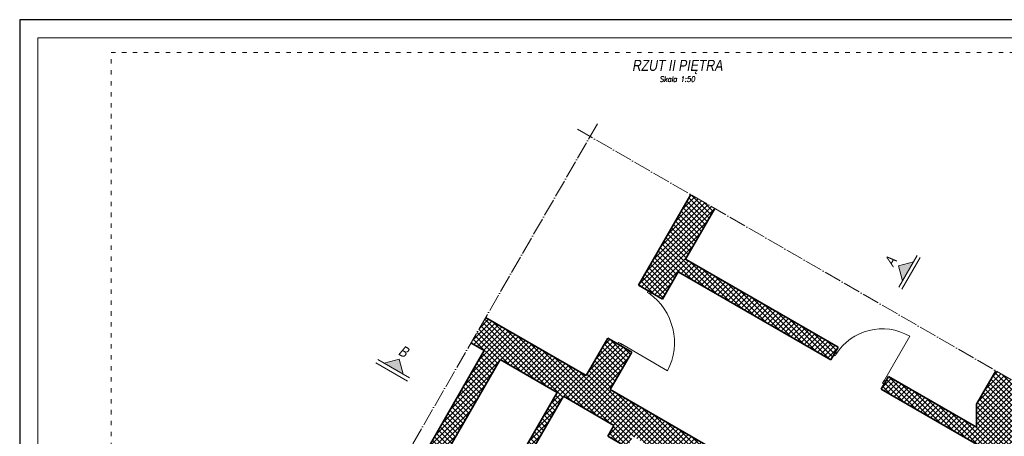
# Model space of a CAD drawing. Header units: millimetres. Extents: x 558 to 24471, y -5755 to 3551.
# Tile 34 of 35: x 22371 to 23719, y 2981 to 3551. Entities that reach past the tile are written whole.
import ezdxf
from ezdxf.enums import TextEntityAlignment as Align

# ---------------------------------------------------------------- set-up
doc = ezdxf.new("R2010")
doc.units = ezdxf.units.MM
doc.linetypes.add('ACAD_ISO03W100', pattern=[30, 12, -18])
doc.linetypes.add('ACAD_ISO04W100', pattern=[30, 24, -3, 0, -3])
for name, color, linetype, lineweight in [('K_Grube', 4, 'Continuous', 35), ('K_Kreskowanie', 8, 'Continuous', 5), ('K_Opis_zmienny', 2, 'Continuous', 13), ('K_Osie', 1, 'ACAD_ISO04W100', 5), ('K_Ramka', 7, 'Continuous', 18), ('K_Stolarka', 3, 'Continuous', 15)]:
    doc.layers.add(name, color=color, linetype=linetype, lineweight=lineweight)
doc.styles.add('Tytuł 50', font='arial.ttf', dxfattribs={"width": 0.8, "oblique": 10, "height": 15})
doc.styles.add('Zwykły 50', font='romans.shx', dxfattribs={"width": 0.8, "oblique": 10, "height": 7.5})
pattern_1 = [(45, (2962.861, -2454.189), (-3.5921024, 3.5921024), []), (135, (2962.861, -2454.189), (-3.5921024, -3.5921024), [])]

msp = doc.modelspace()

# ---------------------------------------------------------------- hatches: boundary and pattern name
at = {"layer": 'K_Kreskowanie', "ltscale": 5}
h = msp.add_hatch(dxfattribs=at)
h.set_pattern_fill('ANSI37', color=256, scale=1.6)
h.set_pattern_definition(pattern_1)
h.paths.add_polyline_path([(23218.07, 3187.8), (23250.979, 3168.8), (23272.479, 3206.039), (23481.191, 3085.539), (23491.191, 3102.859), (23282.479, 3223.359), (23322.479, 3292.641), (23289.57, 3311.641), (23218.07, 3187.8)], is_closed=False)
h = msp.add_hatch(dxfattribs=at)
h.set_pattern_fill('ANSI37', color=256, scale=1.6)
h.set_pattern_definition(pattern_1)
h.paths.add_polyline_path([(23007.059, 3098.317), (22767.559, 2683.491), (22861.955, 2628.991), (22866.955, 2637.651), (22828.85, 2659.651), (22842.85, 2683.9), (22808.209, 2703.9), (22875.301, 2820.107), (22954.976, 2774.107), (22959.976, 2782.767), (22880.301, 2828.767), (23028.709, 3085.817), (23106.652, 3040.817), (23041.652, 2928.234), (23050.312, 2923.234), (23115.312, 3035.817), (23184.594, 2995.817), (23176.094, 2981.095), (23202.075, 2966.095), (23210.575, 2980.817), (23298.909, 2929.817), (23164.909, 2697.722), (23099.957, 2735.222), (23094.957, 2726.562), (23047.326, 2754.062), (22986.326, 2648.407), (23033.957, 2620.907), (22999.457, 2561.151), (22944.898, 2592.651), (22939.898, 2583.991), (23094.05, 2494.991), (23099.05, 2503.651), (23008.118, 2556.151), (23103.618, 2721.562), (23170.302, 2683.062), (23309.302, 2923.817), (23369.923, 2888.817), (23389.923, 2923.458), (23179.479, 3044.958), (23208.979, 3096.053), (23176.07, 3115.053), (23146.57, 3063.958), (23008.872, 3143.458), (22988.872, 3108.817), (23007.059, 3098.317)], is_closed=False)
h.paths.add_polyline_path([(23038.957, 2629.567), (22999.986, 2652.067), (23050.986, 2740.402), (23089.957, 2717.902), (23038.957, 2629.567)], is_closed=False, flags=16)
h.paths.add_polyline_path([(22803.209, 2695.24), (22829.19, 2680.24), (22820.19, 2664.651), (22794.209, 2679.651), (22803.209, 2695.24)], is_closed=False, flags=16)
h = msp.add_hatch(dxfattribs=at)
h.set_pattern_fill('ANSI37', color=256, scale=1.6)
h.set_pattern_definition(pattern_1)
h.paths.add_polyline_path([(23680.614, 3024.949), (23680.614, 2993.496), (23560.473, 3062.859), (23550.473, 3045.539), (23680.614, 2970.402), (23680.614, 2226.627), (23730.614, 2226.627), (23730.614, 3001.551), (23754.626, 3043.141), (23706.994, 3070.641), (23680.614, 3024.949)], is_closed=False)
at = {"layer": 'K_Opis_zmienny'}
for points in [[(23573.844, 3214.019), (23594.335, 3219.509), (23579.335, 3193.528)], [(22890.435, 3086.319), (22895.925, 3065.829), (22869.945, 3080.829)]]:
    msp.add_hatch(color=256, dxfattribs=at).paths.add_polyline_path(points)

# ---------------------------------------------------------------- linework, layer by layer
at = {"layer": 'Defpoints'}
msp.add_lwpolyline([(22371.174, 2065.976), (24471.174, 2065.976), (24471.174, 3550.976), (22371.174, 3550.976)], close=True, dxfattribs=at)
at = {"layer": 'K_Grube', "ltscale": 5}
for p, q in [((23289.57, 3311.641), (23218.07, 3187.8)), ((23322.479, 3292.641), (23282.479, 3223.359)), ((23491.191, 3102.859), (23282.479, 3223.359)), ((23272.479, 3206.039), (23250.979, 3168.8)), ((23481.191, 3085.539), (23272.479, 3206.039)), ((23250.979, 3168.8), (23218.07, 3187.8)), ((23008.872, 3143.458), (23146.57, 3063.958)), ((23176.07, 3115.053), (23146.57, 3063.958)), ((23208.979, 3096.053), (23176.07, 3115.053)), ((23007.059, 3098.317), (22988.872, 3108.817)), ((23481.191, 3085.539), (23491.191, 3102.859)), ((22767.559, 2683.491), (23007.059, 3098.317)), ((23208.979, 3096.053), (23179.479, 3044.958)), ((22880.301, 2828.767), (23028.709, 3085.817)), ((23028.709, 3085.817), (23106.652, 3040.817)), ((23550.473, 3045.539), (23560.473, 3062.859)), ((23680.614, 2993.496), (23560.473, 3062.859)), ((23706.994, 3070.641), (23680.614, 3024.949)), ((23041.652, 2928.234), (23106.652, 3040.817)), ((23050.312, 2923.234), (23115.312, 3035.817)), ((23115.312, 3035.817), (23184.594, 2995.817)), ((23179.479, 3044.958), (23389.923, 2923.458)), ((23680.614, 2970.402), (23550.473, 3045.539)), ((23680.614, 2993.496), (23680.614, 3024.949)), ((23176.094, 2981.095), (23184.594, 2995.817)), ((23176.094, 2981.095), (23202.075, 2966.095))]:
    msp.add_line(p, q, dxfattribs=at)
at = {"layer": 'K_Opis_zmienny'}
for p, q in [((23599.335, 3228.169), (23574.335, 3184.868)), ((23603.665, 3225.669), (23578.665, 3182.368)), ((23573.844, 3214.019), (23594.335, 3219.509)), ((23573.844, 3214.019), (23579.335, 3193.528)), ((22890.435, 3086.319), (22869.945, 3080.829)), ((22890.435, 3086.319), (22895.925, 3065.829)), ((22902.086, 3056.498), (22858.784, 3081.498)), ((22904.586, 3060.829), (22861.284, 3085.829))]:
    msp.add_line(p, q, dxfattribs=at)
at = {"layer": 'K_Opis_zmienny', "linetype": 'ACAD_ISO03W100', "ltscale": 0.5}
msp.add_lwpolyline([(22496.174, 3505.976), (24046.174, 3505.976), (24046.174, 2110.976), (22496.174, 2110.976), (22496.174, 3505.976)], dxfattribs=at)
at = {"layer": 'K_Osie'}
for p, q in [((23161.872, 3408.462), (22669.372, 2555.427)), ((23134.552, 3401.141), (23838.119, 2994.937))]:
    msp.add_line(p, q, dxfattribs=at)
at = {"layer": 'K_Ramka'}
msp.add_lwpolyline([(22396.174, 2090.976), (24446.174, 2090.976), (24446.174, 3525.976), (22396.174, 3525.976)], close=True, dxfattribs=at)
at = {"layer": 'K_Stolarka', "ltscale": 5}
for p, q in [((23231.494, 3180.05), (23230.244, 3177.885)), ((23230.244, 3177.885), (23234.574, 3175.385)), ((23231.494, 3180.05), (23235.824, 3177.55)), ((23235.824, 3177.55), (23234.574, 3175.385)), ((23553.308, 3055.449), (23589.308, 3117.803)), ((23189.494, 3107.303), (23190.744, 3109.469)), ((23190.744, 3109.469), (23195.074, 3106.969)), ((23192.909, 3108.219), (23257.861, 3070.719)), ((23193.824, 3104.803), (23195.074, 3106.969)), ((23485.191, 3092.467), (23487.356, 3091.217)), ((23487.191, 3095.931), (23489.356, 3094.681)), ((23487.356, 3091.217), (23489.356, 3094.681)), ((23552.308, 3053.717), (23554.308, 3057.181)), ((23554.473, 3052.467), (23552.308, 3053.717)), ((23556.473, 3055.931), (23554.308, 3057.181))]:
    msp.add_line(p, q, dxfattribs=at)
for centre, radius, start, end in [((23184.933, 3109.269), 82.414, 332.14083, 54.825753), ((23551.631, 3053.391), 74.622, 59.674458, 147.987263)]:
    msp.add_arc(centre, radius, start, end, dxfattribs=at)

# ---------------------------------------------------------------- texts
at = {"layer": 'K_Opis_zmienny', "oblique": 10, "width": 0.8}
for s, height, style, p in [('RZUT II PIĘTRA', 15, 'Tytuł 50', (23271.174, 3488.476)), ('Skala 1:50', 7.5, 'Zwykły 50', (23271.174, 3469.726))]:
    msp.add_text(s, height=height, dxfattribs=dict(at, style=style)).set_placement(p, align=Align.MIDDLE_CENTER)
at = {"layer": 'K_Opis_zmienny', "style": 'Tytuł 50', "oblique": 10, "width": 0.8}
for s, rotation, p in [('A', 60, (23563.019, 3220.269)), ('B', 330, (22896.685, 3097.144))]:
    msp.add_text(s, height=15, rotation=rotation, dxfattribs=at).set_placement(p, align=Align.MIDDLE_CENTER)

doc.saveas('drawing.dxf')
